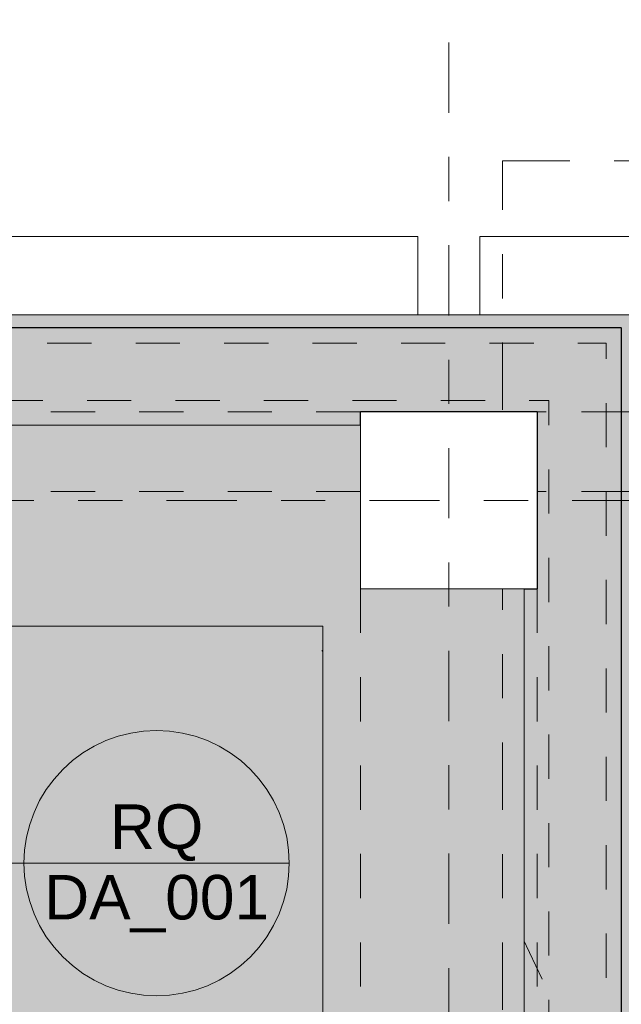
# Model space of a CAD drawing. Header units: metres. Extents: x -180 to 4, y -50 to 6.
# Tile 76 of 256: x -161.19 to -159.83, y -1.59 to 0.64. Entities that reach past the tile are written whole.
import ezdxf

# ---------------------------------------------------------------- set-up
doc = ezdxf.new("R2010")
doc.units = ezdxf.units.M
doc.header["$LTSCALE"] = 0.05
doc.header["$PDMODE"] = 1
doc.header["$PDSIZE"] = -2
for name, pattern in [('ISO-10 Strichpunktlinie', [4.699, 3.048, -0.762, 0.127, -0.762]), ('Linienart-1', [2.116328, 1.058164, -1.058164]), ('Linienart-20', [2.116531, 1.058062, -1.058469]), ('Linienart-53', [5.291531, 3.175, -1.058062, 0.352704, -0.705764]), ('VW-01 Strichlinie kurz', [1.999894, 0.999947, -0.999947])]:
    doc.linetypes.add(name, pattern=pattern)
doc.layers.get('0').update_dxf_attribs({"lineweight": 25})
for name, color, linetype, lineweight, true_color in [('30 -33 Aussenwände- 3 Aussenstützen', 7, 'Continuous', 50, 0x0000dd), ('30 -33 Aussenwände- 7 Fassade_ Elemente', 7, 'Continuous', 9, 0x00aacc), ('30 -35 Decken- 1 Konstruktion-Träger- Stahlbeton', 7, 'Continuous', 13, 0x33aa00), ('30 -36 Dächer- 1 Konstruktion', 7, 'Continuous', 35, 0x6666cc), ('30 -36 Dächer- 3 Dachbeläge', 7, 'Continuous', 15, 0x9999ff), ('30 -36 Dächer- 3 Dachbeläge Gründach', 250, 'Continuous', 9, 0x333333), ('70 -72 Beschriftung- 1 Beschriftung allgemein', 7, 'Continuous', 9, 0xff6633), ('70 -72 Beschriftung- 7 Detailverweise', 7, 'Continuous', 9, 0x00dd00), ('70 -72 Beschriftung- 7 Detailverweise Linie', 7, 'Continuous', 9, 0x00dd00), ('70 -76 Bemaßung- 2 Allgemein', 7, 'Continuous', 5, 0x6666cc)]:
    doc.layers.add(name, color=color, linetype=linetype, lineweight=lineweight, true_color=true_color)
for name, color, linetype, lineweight in [('30 -36 Dächer- 9 Sonstiges zur KG360', 7, 'VW-01 Strichlinie kurz', 9), ('60- 61 allgemeine Ausstattung- 4 Terrassen', 7, 'Continuous', 9), ('70 -71 Achsen- 1 Gebäudeachsen', 7, 'Linienart-53', 18), ('Keine', 7, 'Continuous', 9)]:
    doc.layers.add(name, color=color, linetype=linetype, lineweight=lineweight)
doc.styles.add('Arial', font='arial.ttf')
doc.dimstyles.new('k+k 1_50', dxfattribs={"dimtxt": 0.100689, "dimasz": 0.05302, "dimexe": 0.05, "dimexo": 0.15, "dimgap": 0.01, "dimtad": 1, "dimdec": 3, "dimtxsty": 'Arial', "dimblk": 'VW_SLASH', "dimblk1": 'VW_SLASH', "dimblk2": 'VW_SLASH', "dimcen": 0, "dimdle": 0.05, "dimadec": 3, "dimazin": 0, "dimtfac": 0.75, "dimtdec": 3, "dimtix": 1, "dimtmove": 0, "dimatfit": 0, "dimldrblk": 'VW_SLASH-1', "dimfxl": 0.125, "dimfxlon": 1, "dimfrac": 2, "dimtolj": 1, "dimarcsym": 0})

# ---------------------------------------------------------------- blocks, each defined once
blk = doc.blocks.new('Gruppe-1048')
at = {"color": 255, "linetype": 'Continuous', "lineweight": 5, "transparency": 33554687}
blk.add_wipeout([(-175.811, -0.057), (-159.831, -0.057), (-159.831, -8.697), (-175.811, -8.697)], dxfattribs=at).dxf.layer = '30 -36 Dächer- 1 Konstruktion'
at = {"layer": '30 -36 Dächer- 1 Konstruktion', "color": 7, "linetype": 'Continuous', "lineweight": 5, "transparency": 33554687, "flags": 128}
blk.add_lwpolyline([(-175.811, -0.057), (-159.831, -0.057), (-159.831, -8.697), (-175.811, -8.697)], close=True, dxfattribs=at)
at = {"color": 255, "linetype": 'Continuous', "lineweight": 5, "transparency": 33554687}
blk.add_wipeout([(-175.811, -0.057), (-159.831, -0.057), (-159.831, -8.697), (-175.811, -8.697)], dxfattribs=at).dxf.layer = '30 -36 Dächer- 1 Konstruktion'
at = {"layer": '30 -36 Dächer- 1 Konstruktion', "color": 7, "linetype": 'Continuous', "lineweight": 5, "transparency": 33554687, "flags": 128}
blk.add_lwpolyline([(-175.811, -0.057), (-159.831, -0.057), (-159.831, -8.697), (-175.811, -8.697)], close=True, dxfattribs=at)
at = {"color": 255, "linetype": 'Continuous', "lineweight": 5, "transparency": 33554687}
blk.add_wipeout([(-175.811, -0.057), (-159.831, -0.057), (-159.831, -8.697), (-175.811, -8.697)], dxfattribs=at).dxf.layer = '30 -36 Dächer- 1 Konstruktion'
at = {"layer": '30 -36 Dächer- 1 Konstruktion', "color": 7, "linetype": 'Continuous', "lineweight": 5, "transparency": 33554687, "flags": 128}
blk.add_lwpolyline([(-175.811, -0.057), (-159.831, -0.057), (-159.831, -8.697), (-175.811, -8.697)], close=True, dxfattribs=at)
at = {"color": 255, "linetype": 'Continuous', "lineweight": 5, "transparency": 33554687}
blk.add_wipeout([(-175.811, -0.057), (-159.831, -0.057), (-159.831, -8.697), (-175.811, -8.697)], dxfattribs=at).dxf.layer = '30 -36 Dächer- 1 Konstruktion'
at = {"layer": '30 -36 Dächer- 1 Konstruktion', "color": 7, "linetype": 'Continuous', "lineweight": 5, "transparency": 33554687, "flags": 128}
blk.add_lwpolyline([(-175.811, -0.057), (-159.831, -0.057), (-159.831, -8.697), (-175.811, -8.697)], close=True, dxfattribs=at)
at = {"color": 255, "linetype": 'Continuous', "lineweight": 5, "transparency": 33554687}
blk.add_wipeout([(-175.811, -0.057), (-159.831, -0.057), (-159.831, -8.697), (-175.811, -8.697)], dxfattribs=at).dxf.layer = '30 -36 Dächer- 1 Konstruktion'
at = {"layer": '30 -36 Dächer- 1 Konstruktion', "color": 7, "linetype": 'Continuous', "lineweight": 5, "transparency": 33554687, "flags": 128}
blk.add_lwpolyline([(-175.811, -0.057), (-159.831, -0.057), (-159.831, -8.697), (-175.811, -8.697)], close=True, dxfattribs=at)
blk = doc.blocks.new('Gruppe-3942')
at = {"layer": '30 -33 Aussenwände- 3 Aussenstützen', "linetype": 'Continuous', "lineweight": 9, "transparency": 33554687}
for p, q in [((-160.221, -0.397), (-160.221, -0.497)), ((-160.271, -0.447), (-160.171, -0.447))]:
    blk.add_line(p, q, dxfattribs=at)
blk = doc.blocks.new('Gruppe-3943')
at = {"color": 255, "lineweight": 35, "transparency": 33554687}
blk.add_wipeout([(-160.021, -0.247), (-160.421, -0.247), (-160.421, -0.647), (-160.021, -0.647)], dxfattribs=at).dxf.layer = '30 -33 Aussenwände- 3 Aussenstützen'
at = {"layer": '30 -33 Aussenwände- 3 Aussenstützen', "lineweight": 35, "transparency": 33554687, "flags": 128}
blk.add_lwpolyline([(-160.021, -0.247), (-160.421, -0.247), (-160.421, -0.647), (-160.021, -0.647)], close=True, dxfattribs=at)
at = {"layer": '30 -33 Aussenwände- 3 Aussenstützen', "transparency": 33554687}
blk.add_blockref('Gruppe-3942', (0, 0), dxfattribs=at)
blk = doc.blocks.new('Gruppe-3944')
at = {"layer": '30 -33 Aussenwände- 3 Aussenstützen', "color": 7}
blk.add_blockref('Gruppe-3943', (0, 0), dxfattribs=at)
at = {"layer": '30 -33 Aussenwände- 3 Aussenstützen', "color": 0, "flags": 1}
for tag in ['IFC_UUID', 'instanceID']:
    blk.add_attdef(tag, (-160.421, -0.647), '', height=0.00018, dxfattribs=at)
blk = doc.blocks.new('Gruppe-4408')
at = {"layer": '30 -35 Decken- 1 Konstruktion-Träger- Stahlbeton', "color": 7, "linetype": 'Linienart-20', "lineweight": 13, "transparency": 33554687}
for p, q in [((-152.821, -0.247), (-160.021, -0.247)), ((-152.821, -0.427), (-160.021, -0.427))]:
    blk.add_line(p, q, dxfattribs=at)
at = {"layer": '30 -35 Decken- 1 Konstruktion-Träger- Stahlbeton', "color": 7, "linetype": 'Continuous', "lineweight": 35, "transparency": 33554687, "flags": 128}
blk.add_lwpolyline([(-160.021, -0.427), (-160.021, -0.247)], dxfattribs=at)
at = {"layer": '30 -35 Decken- 1 Konstruktion-Träger- Stahlbeton', "color": 0, "flags": 1}
for tag in ['IFC_UUID', 'instanceID']:
    blk.add_attdef(tag, (-160.021, -0.427), '', height=0.00018, dxfattribs=at)
blk = doc.blocks.new('Gruppe-4409')
at = {"layer": '30 -35 Decken- 1 Konstruktion-Träger- Stahlbeton', "color": 7, "linetype": 'Linienart-20', "lineweight": 13, "transparency": 33554687}
for p, q in [((-160.421, -0.247), (-167.621, -0.247)), ((-160.421, -0.427), (-167.621, -0.427))]:
    blk.add_line(p, q, dxfattribs=at)
at = {"layer": '30 -35 Decken- 1 Konstruktion-Träger- Stahlbeton', "color": 7, "linetype": 'Continuous', "lineweight": 35, "transparency": 33554687, "flags": 128}
blk.add_lwpolyline([(-160.421, -0.427), (-160.421, -0.247)], dxfattribs=at)
at = {"layer": '30 -35 Decken- 1 Konstruktion-Träger- Stahlbeton', "color": 0, "flags": 1}
for tag in ['IFC_UUID', 'instanceID']:
    blk.add_attdef(tag, (-167.621, -0.427), '', height=0.00018, dxfattribs=at)
blk = doc.blocks.new('Gruppe-4419')
at = {"layer": '30 -35 Decken- 1 Konstruktion-Träger- Stahlbeton', "color": 7, "linetype": 'Linienart-20', "lineweight": 13, "transparency": 33554687}
for p, q in [((-160.421, -0.647), (-160.421, -11.497)), ((-160.021, -0.647), (-160.021, -11.497))]:
    blk.add_line(p, q, dxfattribs=at)
at = {"layer": '30 -35 Decken- 1 Konstruktion-Träger- Stahlbeton', "color": 7, "linetype": 'Continuous', "lineweight": 35, "transparency": 33554687, "flags": 128}
blk.add_lwpolyline([(-160.021, -0.647), (-160.421, -0.647)], dxfattribs=at)
at = {"layer": '30 -35 Decken- 1 Konstruktion-Träger- Stahlbeton', "color": 0, "flags": 1}
for tag in ['IFC_UUID', 'instanceID']:
    blk.add_attdef(tag, (-160.421, -11.497), '', height=0.00018, dxfattribs=at)
blk = doc.blocks.new('_03-OG3_Tragwerk (2D)')
at = {"layer": '30 -36 Dächer- 1 Konstruktion', "flags": 128}
blk.add_lwpolyline([(-175.811, -0.057), (-159.831, -0.057), (-159.831, -8.697), (-175.811, -8.697)], close=True, dxfattribs=at)
at = {"layer": '30 -36 Dächer- 1 Konstruktion', "color": 7, "linetype": 'Continuous', "lineweight": 25, "transparency": 33554687}
for points in [[(-175.811, -0.057), (-175.811, -0.057), (-159.831, -0.057), (-159.831, -0.057), (-175.811, -0.057)], [(-159.831, -8.697), (-159.831, -0.057), (-175.811, -0.057), (-175.811, -8.697), (-159.831, -8.697)], [(-175.811, -8.697), (-175.811, -0.057), (-159.831, -0.057), (-159.831, -8.697), (-175.811, -8.697)], [(-159.831, -0.057), (-159.831, -0.057), (-159.831, -8.697), (-159.831, -8.697), (-159.831, -0.057)]]:
    blk.add_lwpolyline(points, dxfattribs=at)
at = {"layer": '30 -36 Dächer- 1 Konstruktion', "color": 7, "linetype": 'Continuous', "lineweight": 5, "transparency": 33554687}
for points in [[(-175.811, -0.057), (-175.811, -0.057), (-159.831, -0.057), (-159.831, -0.057), (-175.811, -0.057)], [(-159.831, -8.697), (-159.831, -0.057), (-175.811, -0.057), (-175.811, -8.697), (-159.831, -8.697)], [(-175.811, -8.697), (-175.811, -0.057), (-159.831, -0.057), (-159.831, -8.697), (-175.811, -8.697)], [(-175.811, -0.057), (-175.811, -0.057), (-159.831, -0.057), (-159.831, -0.057), (-175.811, -0.057)], [(-159.831, -8.697), (-159.831, -0.057), (-175.811, -0.057), (-175.811, -8.697), (-159.831, -8.697)], [(-175.811, -8.697), (-175.811, -0.057), (-159.831, -0.057), (-159.831, -8.697), (-175.811, -8.697)], [(-175.811, -0.057), (-175.811, -0.057), (-159.831, -0.057), (-159.831, -0.057), (-175.811, -0.057)], [(-159.831, -8.697), (-159.831, -0.057), (-175.811, -0.057), (-175.811, -8.697), (-159.831, -8.697)], [(-175.811, -8.697), (-175.811, -0.057), (-159.831, -0.057), (-159.831, -8.697), (-175.811, -8.697)], [(-159.831, -0.057), (-159.831, -0.057), (-159.831, -8.697), (-159.831, -8.697), (-159.831, -0.057)], [(-159.831, -0.057), (-159.831, -0.057), (-159.831, -8.697), (-159.831, -8.697), (-159.831, -0.057)], [(-159.831, -0.057), (-159.831, -0.057), (-159.831, -8.697), (-159.831, -8.697), (-159.831, -0.057)]]:
    blk.add_lwpolyline(points, dxfattribs=at)
at = {"layer": '30 -36 Dächer- 1 Konstruktion', "color": 7, "linetype": 'Continuous', "lineweight": 13, "transparency": 33554687}
for points in [[(-175.811, -0.057), (-175.811, -0.057), (-159.831, -0.057), (-159.831, -0.057), (-175.811, -0.057)], [(-159.831, -8.697), (-159.831, -0.057), (-175.811, -0.057), (-175.811, -8.697), (-159.831, -8.697)], [(-175.811, -8.697), (-175.811, -0.057), (-159.831, -0.057), (-159.831, -8.697), (-175.811, -8.697)], [(-159.831, -0.057), (-159.831, -0.057), (-159.831, -8.697), (-159.831, -8.697), (-159.831, -0.057)]]:
    blk.add_lwpolyline(points, dxfattribs=at)
at = {"layer": '30 -35 Decken- 1 Konstruktion-Träger- Stahlbeton', "color": 7}
blk.add_blockref('Gruppe-1048', (0, 0), dxfattribs=at)
at = {"layer": '30 -33 Aussenwände- 3 Aussenstützen'}
blk.add_blockref('Gruppe-3944', (0, 0), dxfattribs=at)
at = {"layer": '30 -35 Decken- 1 Konstruktion-Träger- Stahlbeton'}
for name in ['Gruppe-4409', 'Gruppe-4408', 'Gruppe-4419']:
    blk.add_blockref(name, (0, 0), dxfattribs=at)
blk = doc.blocks.new('Gruppe-8878')
at = {"color": 255}
blk.add_wipeout([(-160.15099996, 0.14995802), (-152.69099996, 0.14995802), (-152.69099996, -0.02704198), (-160.15099996, -0.02704198)], dxfattribs=at).dxf.layer = '30 -33 Aussenwände- 7 Fassade_ Elemente'
at = {"layer": '30 -33 Aussenwände- 7 Fassade_ Elemente', "flags": 128}
blk.add_lwpolyline([(-160.15099996, 0.14995802), (-152.69099996, 0.14995802), (-152.69099996, -0.02704198), (-160.15099996, -0.02704198)], close=True, dxfattribs=at)
blk = doc.blocks.new('Gruppe-8881')
at = {"layer": '30 -36 Dächer- 9 Sonstiges zur KG360', "color": 9, "lineweight": 5, "true_color": 0xbababa, "flags": 128}
blk.add_lwpolyline([(-162.301, -0.027), (-162.056, -0.0391), (-161.8133, -0.0751), (-161.5753, -0.1347), (-161.3443, -0.2173), (-161.1225, -0.3222), (-160.9121, -0.4484), (-160.715, -0.5945), (-160.5332, -0.7593), (-160.3685, -0.9411), (-160.2223, -1.1381), (-160.0962, -1.3486), (-159.9913, -1.5703), (-159.9086, -1.8013), (-159.849, -2.0393), (-159.813, -2.282), (-159.801, -2.527), (-159.813, -2.7721), (-159.849, -3.0148), (-159.9086, -3.2528), (-159.9913, -3.4838), (-160.0962, -3.7055), (-160.2223, -3.916), (-160.3685, -4.113), (-160.5332, -4.2948), (-160.715, -4.4596), (-160.9121, -4.6057), (-161.1225, -4.7318), (-161.3443, -4.8367), (-161.5753, -4.9194), (-161.8133, -4.979), (-162.056, -5.015), (-162.301, -5.027), (-162.546, -5.015), (-162.7887, -4.979), (-163.0267, -4.9194), (-163.2577, -4.8367), (-163.4795, -4.7318), (-163.6899, -4.6057), (-163.887, -4.4596), (-164.0688, -4.2948), (-164.2335, -4.113), (-164.3797, -3.916), (-164.5058, -3.7055), (-164.6107, -3.4838), (-164.6934, -3.2528), (-164.753, -3.0148), (-164.789, -2.7721), (-164.801, -2.527), (-164.789, -2.282), (-164.753, -2.0393), (-164.6934, -1.8013), (-164.6107, -1.5703), (-164.5058, -1.3486), (-164.3797, -1.1381), (-164.2335, -0.9411), (-164.0688, -0.7593), (-163.887, -0.5945), (-163.6899, -0.4484), (-163.4795, -0.3222), (-163.2577, -0.2173), (-163.0267, -0.1347), (-162.7887, -0.0751), (-162.546, -0.0391)], close=True, dxfattribs=at)
blk = doc.blocks.new('Gruppe-8923')
at = {"layer": '30 -36 Dächer- 3 Dachbeläge Gründach', "linetype": 'Continuous', "lineweight": 0, "true_color": 0xe7eedf, "transparency": 33554687}
blk.add_hatch(color=254, dxfattribs=at).paths.add_polyline_path([(-175.136, -0.732), (-160.506, -0.732), (-160.506, -11.412), (-175.136, -11.412)])
at = {"layer": '30 -36 Dächer- 3 Dachbeläge Gründach', "flags": 128}
blk.add_lwpolyline([(-175.136, -0.732), (-160.506, -0.732), (-160.506, -11.412), (-175.136, -11.412)], close=True, dxfattribs=at)
at = {"color": 255}
blk.add_wipeout([(-167.751, 0.15), (-160.291, 0.15), (-160.291, -0.027), (-167.751, -0.027)], dxfattribs=at).dxf.layer = '30 -33 Aussenwände- 7 Fassade_ Elemente'
at = {"layer": '30 -33 Aussenwände- 7 Fassade_ Elemente', "flags": 128}
blk.add_lwpolyline([(-167.751, 0.15), (-160.291, 0.15), (-160.291, -0.027), (-167.751, -0.027)], close=True, dxfattribs=at)
at = {"layer": 'Keine', "color": 7}
blk.add_blockref('Gruppe-8881', (0, 0), dxfattribs=at)
at = {"color": 255, "lineweight": 9}
blk.add_wipeout([(-160.051, -11.867), (-167.8062, -11.867), (-167.8062, -11.412), (-160.506, -11.412), (-160.506, -0.732), (-167.8062, -0.732), (-167.8062, -0.277), (-160.051, -0.277)], dxfattribs=at).dxf.layer = '30 -36 Dächer- 3 Dachbeläge'
at = {"layer": '30 -36 Dächer- 3 Dachbeläge', "linetype": 'Continuous', "lineweight": 0, "transparency": 33554687}
h = blk.add_hatch(color=254, dxfattribs=at)
h.paths.add_polyline_path([(-175.841, -12.117), (-159.801, -12.117), (-159.801, -0.027), (-175.841, -0.027)])
h.paths.add_polyline_path([(-160.051, -0.277), (-160.051, -11.867), (-175.591, -11.867), (-175.591, -0.277)])
at = {"layer": '30 -36 Dächer- 3 Dachbeläge', "linetype": 'Continuous', "lineweight": 9}
h = blk.add_hatch(dxfattribs=at)
h.set_pattern_fill('{914A209A-ED12-11EE-87B6-5CE', style=0, pattern_type=2)
h.set_pattern_definition([(-22, (-159.863306, -7.597042), (-0.018555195, 0.04226461), [0.000625, -0.061875]), (14, (-159.855057, -7.619718), (-0.03711039, -0.027832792), [0.000625, -0.030625]), (-3.77456, (-159.91382, -7.63415), (-0.01958604, 0.06597403), [0.00028186, -0.09367194]), (-68, (-159.74373, -7.57024), (0.1926424, 0.04408), [0.0002813, -0.0934688]), (96, (-159.87774, -7.661983), (-0.03610527, -0.06319548), [0.0005625, -0.0931875]), (132, (-159.849908, -7.63828), (0.04020292, 0.004123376), [0.0003125, -0.0621875]), (-17, (-159.88186, -7.62178), (0.0930531, 0.02892868), [0.000625, -0.061875]), (-145, (-159.876705, -7.616625), (0.06266964, -0.04009224), [0.000625, -0.061875]), (-137, (-159.89114, -7.613533), (0.0494443, -0.02123569), [0.000625, -0.061875])])
h.paths.add_polyline_path([(-160.051, -0.277), (-175.591, -0.277), (-175.591, -11.867), (-160.051, -11.867)])
h.paths.add_polyline_path([(-175.136, -0.732), (-160.506, -0.732), (-160.506, -11.412), (-175.136, -11.412)])
at = {"layer": '30 -33 Aussenwände- 7 Fassade_ Elemente', "linetype": 'Linienart-1', "flags": 128}
blk.add_lwpolyline([(-175.811, -0.057), (-159.831, -0.057), (-159.831, -12.087), (-175.811, -12.087)], close=True, dxfattribs=at)
at = {"layer": '30 -36 Dächer- 3 Dachbeläge', "flags": 128}
for points in [[(-175.841, -12.117), (-159.801, -12.117), (-159.801, -0.027), (-175.841, -0.027)], [(-160.051, -0.277), (-160.051, -11.867), (-175.591, -11.867), (-175.591, -0.277)]]:
    blk.add_lwpolyline(points, close=True, dxfattribs=at)
at = {"layer": '30 -36 Dächer- 3 Dachbeläge', "lineweight": 9, "flags": 128}
for points in [[(-160.051, -0.277), (-175.591, -0.277), (-175.591, -11.867), (-160.051, -11.867)], [(-175.136, -0.732), (-160.506, -0.732), (-160.506, -11.412), (-175.136, -11.412)]]:
    blk.add_lwpolyline(points, close=True, dxfattribs=at)
at = {"layer": '70 -72 Beschriftung- 7 Detailverweise', "transparency": 33554687}
blk.add_line((-161.5167, -1.2678), (-160.8817, -1.2678), dxfattribs=at)
at = {"layer": '70 -72 Beschriftung- 7 Detailverweise'}
blk.add_line((-161.1817, -1.2678), (-160.5817, -1.2678), dxfattribs=at)
at = {"layer": '70 -72 Beschriftung- 7 Detailverweise', "flags": 128}
blk.add_lwpolyline([(-161.1817, -1.2678), (-161.1803, -1.2384), (-161.176, -1.2093), (-161.1688, -1.1807), (-161.1589, -1.153), (-161.1463, -1.1264), (-161.1312, -1.1011), (-161.1136, -1.0775), (-161.0939, -1.0557), (-161.0721, -1.0359), (-161.0484, -1.0184), (-161.0232, -1.0032), (-160.9965, -0.9906), (-160.9688, -0.9807), (-160.9403, -0.9736), (-160.9111, -0.9692), (-160.8817, -0.9678), (-160.8523, -0.9692), (-160.8232, -0.9736), (-160.7947, -0.9807), (-160.7669, -0.9906), (-160.7403, -1.0032), (-160.7151, -1.0184), (-160.6914, -1.0359), (-160.6696, -1.0557), (-160.6498, -1.0775), (-160.6323, -1.1011), (-160.6172, -1.1264), (-160.6046, -1.153), (-160.5947, -1.1807), (-160.5875, -1.2093), (-160.5832, -1.2384), (-160.5817, -1.2678), (-160.5832, -1.2972), (-160.5875, -1.3263), (-160.5947, -1.3549), (-160.6046, -1.3826), (-160.6172, -1.4092), (-160.6323, -1.4345), (-160.6498, -1.4581), (-160.6696, -1.4799), (-160.6914, -1.4997), (-160.7151, -1.5172), (-160.7403, -1.5324), (-160.7669, -1.545), (-160.7947, -1.5549), (-160.8232, -1.562), (-160.8523, -1.5663), (-160.8817, -1.5678), (-160.9111, -1.5663), (-160.9403, -1.562), (-160.9688, -1.5549), (-160.9965, -1.545), (-161.0232, -1.5324), (-161.0484, -1.5172), (-161.0721, -1.4997), (-161.0939, -1.4799), (-161.1136, -1.4581), (-161.1312, -1.4345), (-161.1463, -1.4092), (-161.1589, -1.3826), (-161.1688, -1.3549), (-161.176, -1.3263), (-161.1803, -1.2972)], close=True, dxfattribs=at)
at = {"layer": '70 -72 Beschriftung- 7 Detailverweise'}
blk.add_point((-160.8817, -1.2678), dxfattribs=at)
at = {"layer": '70 -72 Beschriftung- 7 Detailverweise', "char_height": 0.10069, "line_spacing_factor": 0.96878, "style": 'Arial'}
for s, insert, attachment_point in [('RQ', (-160.8817, -1.2632), 8), ('DA_001', (-160.8817, -1.2945), 2)]:
    blk.add_mtext(s, dxfattribs=dict(at, insert=insert, attachment_point=attachment_point))
blk = doc.blocks.new('_OG3_2D (2D)')
at = {"layer": '30 -33 Aussenwände- 7 Fassade_ Elemente', "flags": 128}
blk.add_lwpolyline([(-175.81099996, -0.05704198), (-159.83099996, -0.05704198), (-159.83099996, -12.08704198), (-175.81099996, -12.08704198)], close=True, dxfattribs=at)
at = {"layer": '70 -72 Beschriftung- 1 Beschriftung allgemein', "color": 7}
blk.add_blockref('Gruppe-8878', (0, 0), dxfattribs=at)
blk.add_blockref('Gruppe-8923', (0, 0), dxfattribs=at)
blk = doc.blocks.new('Gruppe-9593')
at = {"layer": '70 -72 Beschriftung- 7 Detailverweise'}
blk.add_line((-159.3627, 1.0036), (-159.9627, 1.0036), dxfattribs=at)
at = {"layer": '70 -72 Beschriftung- 7 Detailverweise', "flags": 128}
blk.add_lwpolyline([(-159.6627, 0.7036), (-159.6921, 0.705), (-159.7212, 0.7093), (-159.7497, 0.7165), (-159.7775, 0.7264), (-159.8041, 0.739), (-159.8293, 0.7541), (-159.853, 0.7717), (-159.8748, 0.7914), (-159.8946, 0.8132), (-159.9121, 0.8369), (-159.9272, 0.8621), (-159.9398, 0.8888), (-159.9497, 0.9165), (-159.9569, 0.945), (-159.9612, 0.9742), (-159.9627, 1.0036), (-159.9612, 1.033), (-159.9569, 1.0621), (-159.9497, 1.0906), (-159.9398, 1.1184), (-159.9272, 1.145), (-159.9121, 1.1702), (-159.8946, 1.1939), (-159.8748, 1.2157), (-159.853, 1.2355), (-159.8293, 1.253), (-159.8041, 1.2681), (-159.7775, 1.2807), (-159.7497, 1.2906), (-159.7212, 1.2978), (-159.6921, 1.3021), (-159.6627, 1.3036), (-159.6333, 1.3021), (-159.6041, 1.2978), (-159.5756, 1.2906), (-159.5479, 1.2807), (-159.5212, 1.2681), (-159.496, 1.253), (-159.4723, 1.2355), (-159.4505, 1.2157), (-159.4308, 1.1939), (-159.4132, 1.1702), (-159.3981, 1.145), (-159.3855, 1.1184), (-159.3756, 1.0906), (-159.3684, 1.0621), (-159.3641, 1.033), (-159.3627, 1.0036), (-159.3641, 0.9742), (-159.3684, 0.945), (-159.3756, 0.9165), (-159.3855, 0.8888), (-159.3981, 0.8621), (-159.4132, 0.8369), (-159.4308, 0.8132), (-159.4505, 0.7914), (-159.4723, 0.7717), (-159.496, 0.7541), (-159.5212, 0.739), (-159.5479, 0.7264), (-159.5756, 0.7165), (-159.6041, 0.7093), (-159.6333, 0.705)], close=True, dxfattribs=at)
at = {"layer": '70 -72 Beschriftung- 7 Detailverweise'}
blk.add_point((-159.6627, 1.0036), dxfattribs=at)
at = {"layer": '70 -72 Beschriftung- 7 Detailverweise', "line_spacing_factor": 0.96878, "style": 'Arial'}
for s, insert, char_height, attachment_point in [('D', (-159.6627, 1.0081), 0.1007, 8), ('DA_400', (-159.6627, 0.9769), 0.10069, 2)]:
    blk.add_mtext(s, dxfattribs=dict(at, insert=insert, char_height=char_height, attachment_point=attachment_point))
blk = doc.blocks.new('Gruppe-9594')
at = {"layer": '70 -72 Beschriftung- 7 Detailverweise', "transparency": 33554687}
for q in [(-159.6627, 1.0036), (-159.4495, 0.3209)]:
    blk.add_line((-159.6627, 0.5341), q, dxfattribs=at)
at = {"layer": '70 -72 Beschriftung- 7 Detailverweise', "color": 7, "transparency": 33554687}
blk.add_blockref('Gruppe-9593', (0, 0), dxfattribs=at)
blk = doc.blocks.new('VW_SLASH')
at = {"color": 0, "linetype": 'ByBlock', "lineweight": -2, "transparency": 16777216}
blk.add_line((0.943, 0), (-1, 0), dxfattribs=at)
at = {"color": 0, "lineweight": 20, "transparency": 16777216, "flags": 128}
blk.add_lwpolyline([(0.5, 0.5), (-0.5, -0.5)], dxfattribs=at)
blk = doc.blocks.new('*D11054')
at = {"layer": '70 -76 Bemaßung- 2 Allgemein', "color": 0, "lineweight": -2}
for p, q in [((-167.621, 1.775), (-167.621, 1.95)), ((-160.421, 1.775), (-160.421, 1.95)), ((-160.474, 1.9), (-167.568, 1.9))]:
    blk.add_line(p, q, dxfattribs=at)
at = {"layer": 'Defpoints', "color": 0}
for p in [(-167.621, 1.9), (-167.621, -0.247), (-160.421, -0.247)]:
    blk.add_point(p, dxfattribs=at)
at = {"layer": '70 -76 Bemaßung- 2 Allgemein', "color": 0, "lineweight": -2, "xscale": 0.05302001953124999, "yscale": 0.05302001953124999, "zscale": 0.05302001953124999, "rotation": 180}
blk.add_blockref('VW_SLASH', (-167.621, 1.9), dxfattribs=at)
at = {"layer": '70 -76 Bemaßung- 2 Allgemein', "color": 0, "lineweight": -2, "xscale": 0.05302001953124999, "yscale": 0.05302001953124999, "zscale": 0.05302001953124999}
blk.add_blockref('VW_SLASH', (-160.421, 1.9), dxfattribs=at)
at = {"layer": '70 -76 Bemaßung- 2 Allgemein', "color": 0, "insert": (-164.021, 1.9704), "char_height": 0.10069, "attachment_point": 5, "style": 'Arial'}
blk.add_mtext('\\A1;7,20', dxfattribs=at)
blk = doc.blocks.new('VW_SLASH-1')
at = {"color": 0, "linetype": 'ByBlock', "lineweight": -2, "transparency": 16777216}
blk.add_line((0.943, 0), (-1, 0), dxfattribs=at)
at = {"color": 0, "lineweight": 5, "transparency": 16777216, "flags": 128}
blk.add_lwpolyline([(0.5, 0.5), (-0.5, -0.5)], dxfattribs=at)
blk = doc.blocks.new('*D11055')
at = {"layer": '70 -76 Bemaßung- 2 Allgemein', "color": 0, "lineweight": -2}
for p, q in [((-160.221, 2.05), (-160.221, 1.95)), ((-160.421, 1.775), (-160.421, 1.95)), ((-160.274, 1.9), (-160.368, 1.9))]:
    blk.add_line(p, q, dxfattribs=at)
at = {"layer": 'Defpoints', "color": 0}
for p in [(-160.421, 1.9), (-160.221, 1.9), (-160.421, -0.247)]:
    blk.add_point(p, dxfattribs=at)
at = {"layer": '70 -76 Bemaßung- 2 Allgemein', "color": 0, "lineweight": -2, "xscale": 0.05302001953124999, "yscale": 0.05302001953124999, "zscale": 0.05302001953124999, "rotation": 180}
blk.add_blockref('VW_SLASH', (-160.421, 1.9), dxfattribs=at)
at = {"layer": '70 -76 Bemaßung- 2 Allgemein', "color": 0, "lineweight": -2, "xscale": 0.05302001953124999, "yscale": 0.05302001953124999, "zscale": 0.05302001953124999}
blk.add_blockref('VW_SLASH', (-160.221, 1.9), dxfattribs=at)
at = {"layer": '70 -76 Bemaßung- 2 Allgemein', "color": 0, "insert": (-160.321, 1.9614), "char_height": 0.10069, "attachment_point": 5, "style": 'Arial'}
blk.add_mtext('\\A1;20', dxfattribs=at)
blk = doc.blocks.new('*D11056')
at = {"layer": '70 -76 Bemaßung- 2 Allgemein', "color": 0, "lineweight": -2}
for p, q in [((-160.221, 2.05), (-160.221, 1.95)), ((-160.021, 1.775), (-160.021, 1.95)), ((-160.074, 1.9), (-160.168, 1.9))]:
    blk.add_line(p, q, dxfattribs=at)
at = {"layer": 'Defpoints', "color": 0}
for p in [(-160.221, 1.9), (-160.221, 1.9), (-160.021, -0.247)]:
    blk.add_point(p, dxfattribs=at)
at = {"layer": '70 -76 Bemaßung- 2 Allgemein', "color": 0, "lineweight": -2, "xscale": 0.05302001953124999, "yscale": 0.05302001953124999, "zscale": 0.05302001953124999, "rotation": 180}
blk.add_blockref('VW_SLASH', (-160.221, 1.9), dxfattribs=at)
at = {"layer": '70 -76 Bemaßung- 2 Allgemein', "color": 0, "lineweight": -2, "xscale": 0.05302001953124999, "yscale": 0.05302001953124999, "zscale": 0.05302001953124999}
blk.add_blockref('VW_SLASH', (-160.021, 1.9), dxfattribs=at)
at = {"layer": '70 -76 Bemaßung- 2 Allgemein', "color": 0, "insert": (-160.121, 1.9614), "char_height": 0.10069, "attachment_point": 5, "style": 'Arial'}
blk.add_mtext('\\A1;20', dxfattribs=at)
blk = doc.blocks.new('*D11057')
at = {"layer": '70 -76 Bemaßung- 2 Allgemein', "color": 0, "lineweight": -2}
for p, q in [((-160.021, 1.775), (-160.021, 1.95)), ((-159.831, 1.775), (-159.831, 1.95)), ((-159.884, 1.9), (-159.968, 1.9))]:
    blk.add_line(p, q, dxfattribs=at)
at = {"layer": 'Defpoints', "color": 0}
for p in [(-160.021, 1.9), (-159.831, -0.057), (-160.021, -0.247)]:
    blk.add_point(p, dxfattribs=at)
at = {"layer": '70 -76 Bemaßung- 2 Allgemein', "color": 0, "lineweight": -2, "xscale": 0.05302001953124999, "yscale": 0.05302001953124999, "zscale": 0.05302001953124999, "rotation": 180}
blk.add_blockref('VW_SLASH', (-160.021, 1.9), dxfattribs=at)
at = {"layer": '70 -76 Bemaßung- 2 Allgemein', "color": 0, "lineweight": -2, "xscale": 0.05302001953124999, "yscale": 0.05302001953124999, "zscale": 0.05302001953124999}
blk.add_blockref('VW_SLASH', (-159.831, 1.9), dxfattribs=at)
at = {"layer": '70 -76 Bemaßung- 2 Allgemein', "color": 0, "insert": (-159.926, 1.9614), "char_height": 0.10069, "attachment_point": 5, "style": 'Arial'}
blk.add_mtext('\\A1;19', dxfattribs=at)
blk = doc.blocks.new('*D11058')
at = {"layer": '70 -76 Bemaßung- 2 Allgemein', "color": 0, "lineweight": -2}
for p, q in [((-159.831, 1.775), (-159.831, 1.95)), ((-159.624, 1.775), (-159.624, 1.95)), ((-159.884, 1.9), (-159.937, 1.9)), ((-159.624, 1.9), (-159.831, 1.9)), ((-159.571, 1.9), (-159.518, 1.9))]:
    blk.add_line(p, q, dxfattribs=at)
at = {"layer": 'Defpoints', "color": 0}
for p in [(-159.831, 1.9), (-159.831, -0.057), (-159.624, -0.487)]:
    blk.add_point(p, dxfattribs=at)
at = {"layer": '70 -76 Bemaßung- 2 Allgemein', "color": 0, "lineweight": -2, "xscale": 0.05302001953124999, "yscale": 0.05302001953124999, "zscale": 0.05302001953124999}
blk.add_blockref('VW_SLASH', (-159.831, 1.9), dxfattribs=at)
at = {"layer": '70 -76 Bemaßung- 2 Allgemein', "color": 0, "lineweight": -2, "xscale": 0.05302001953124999, "yscale": 0.05302001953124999, "zscale": 0.05302001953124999, "rotation": 180}
blk.add_blockref('VW_SLASH', (-159.624, 1.9), dxfattribs=at)
at = {"layer": '70 -76 Bemaßung- 2 Allgemein', "color": 0, "insert": (-159.505, 1.9909), "char_height": 0.100689, "attachment_point": 5, "style": 'Arial'}
blk.add_mtext('\\A1;20\\S7^ ;', dxfattribs=at)
blk = doc.blocks.new('*D11357')
at = {"layer": '70 -76 Bemaßung- 2 Allgemein', "color": 0, "lineweight": -2}
for p, q in [((-167.621, 1.275), (-167.621, 1.45)), ((-160.421, 1.275), (-160.421, 1.45)), ((-160.474, 1.4), (-167.568, 1.4))]:
    blk.add_line(p, q, dxfattribs=at)
at = {"layer": 'Defpoints', "color": 0}
for p in [(-167.621, 1.4), (-167.621, -0.647), (-160.421, -0.647)]:
    blk.add_point(p, dxfattribs=at)
at = {"layer": '70 -76 Bemaßung- 2 Allgemein', "color": 0, "lineweight": -2, "xscale": 0.05302001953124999, "yscale": 0.05302001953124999, "zscale": 0.05302001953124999, "rotation": 180}
blk.add_blockref('VW_SLASH', (-167.621, 1.4), dxfattribs=at)
at = {"layer": '70 -76 Bemaßung- 2 Allgemein', "color": 0, "lineweight": -2, "xscale": 0.05302001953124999, "yscale": 0.05302001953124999, "zscale": 0.05302001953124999}
blk.add_blockref('VW_SLASH', (-160.421, 1.4), dxfattribs=at)
at = {"layer": '70 -76 Bemaßung- 2 Allgemein', "color": 0, "insert": (-164.021, 1.4704), "char_height": 0.10069, "attachment_point": 5, "style": 'Arial'}
blk.add_mtext('\\A1;7,20', dxfattribs=at)
blk = doc.blocks.new('*D11358')
at = {"layer": '70 -76 Bemaßung- 2 Allgemein', "color": 0, "lineweight": -2}
for p, q in [((-160.221, 1.55), (-160.221, 1.45)), ((-160.421, 1.275), (-160.421, 1.45)), ((-160.274, 1.4), (-160.368, 1.4))]:
    blk.add_line(p, q, dxfattribs=at)
at = {"layer": 'Defpoints', "color": 0}
for p in [(-160.421, 1.4), (-160.221, 1.4), (-160.421, -0.647)]:
    blk.add_point(p, dxfattribs=at)
at = {"layer": '70 -76 Bemaßung- 2 Allgemein', "color": 0, "lineweight": -2, "xscale": 0.05302001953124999, "yscale": 0.05302001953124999, "zscale": 0.05302001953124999, "rotation": 180}
blk.add_blockref('VW_SLASH', (-160.421, 1.4), dxfattribs=at)
at = {"layer": '70 -76 Bemaßung- 2 Allgemein', "color": 0, "lineweight": -2, "xscale": 0.05302001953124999, "yscale": 0.05302001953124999, "zscale": 0.05302001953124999}
blk.add_blockref('VW_SLASH', (-160.221, 1.4), dxfattribs=at)
at = {"layer": '70 -76 Bemaßung- 2 Allgemein', "color": 0, "insert": (-160.321, 1.4614), "char_height": 0.10069, "attachment_point": 5, "style": 'Arial'}
blk.add_mtext('\\A1;20', dxfattribs=at)
blk = doc.blocks.new('*D11359')
at = {"layer": '70 -76 Bemaßung- 2 Allgemein', "color": 0, "lineweight": -2}
for p, q in [((-160.221, 1.55), (-160.221, 1.45)), ((-160.021, 1.275), (-160.021, 1.45)), ((-160.074, 1.4), (-160.168, 1.4))]:
    blk.add_line(p, q, dxfattribs=at)
at = {"layer": 'Defpoints', "color": 0}
for p in [(-160.221, 1.4), (-160.221, 1.4), (-160.021, -0.647)]:
    blk.add_point(p, dxfattribs=at)
at = {"layer": '70 -76 Bemaßung- 2 Allgemein', "color": 0, "lineweight": -2, "xscale": 0.05302001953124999, "yscale": 0.05302001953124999, "zscale": 0.05302001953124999, "rotation": 180}
blk.add_blockref('VW_SLASH', (-160.221, 1.4), dxfattribs=at)
at = {"layer": '70 -76 Bemaßung- 2 Allgemein', "color": 0, "lineweight": -2, "xscale": 0.05302001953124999, "yscale": 0.05302001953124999, "zscale": 0.05302001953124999}
blk.add_blockref('VW_SLASH', (-160.021, 1.4), dxfattribs=at)
at = {"layer": '70 -76 Bemaßung- 2 Allgemein', "color": 0, "insert": (-160.121, 1.4614), "char_height": 0.10069, "attachment_point": 5, "style": 'Arial'}
blk.add_mtext('\\A1;20', dxfattribs=at)
blk = doc.blocks.new('*D11360')
at = {"layer": '70 -76 Bemaßung- 2 Allgemein', "color": 0, "lineweight": -2}
for p, q in [((-160.021, 1.275), (-160.021, 1.45)), ((-152.821, 1.275), (-152.821, 1.45)), ((-152.874, 1.4), (-159.968, 1.4))]:
    blk.add_line(p, q, dxfattribs=at)
at = {"layer": 'Defpoints', "color": 0}
for p in [(-160.021, 1.4), (-160.021, -0.647), (-152.821, -0.647)]:
    blk.add_point(p, dxfattribs=at)
at = {"layer": '70 -76 Bemaßung- 2 Allgemein', "color": 0, "lineweight": -2, "xscale": 0.05302001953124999, "yscale": 0.05302001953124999, "zscale": 0.05302001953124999, "rotation": 180}
blk.add_blockref('VW_SLASH', (-160.021, 1.4), dxfattribs=at)
at = {"layer": '70 -76 Bemaßung- 2 Allgemein', "color": 0, "lineweight": -2, "xscale": 0.05302001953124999, "yscale": 0.05302001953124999, "zscale": 0.05302001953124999}
blk.add_blockref('VW_SLASH', (-152.821, 1.4), dxfattribs=at)
at = {"layer": '70 -76 Bemaßung- 2 Allgemein', "color": 0, "insert": (-156.421, 1.4704), "char_height": 0.10069, "attachment_point": 5, "style": 'Arial'}
blk.add_mtext('\\A1;7,20', dxfattribs=at)
blk = doc.blocks.new('_Achsen (3D)')
at = {"layer": '70 -71 Achsen- 1 Gebäudeachsen', "transparency": 33554687}
for p, q in [((-160.221, 3.8), (-160.221, -46.172)), ((-179.668, -0.447), (3.826, -0.447))]:
    blk.add_line(p, q, dxfattribs=at)
blk = doc.blocks.new('Gruppe-9725')
at = {"layer": '70 -76 Bemaßung- 2 Allgemein'}
for base, p1, p2, text, picture, middle in [((-160.42099996, 1.89995802), (-160.22099996, 1.89995802), (-160.42099996, -0.24704198), '20', '*D11055', (-160.32099996, 1.96135958)), ((-160.22099996, 1.89995802), (-160.02099996, -0.24704198), (-160.22099996, 1.89995802), '20', '*D11056', (-160.12099996, 1.96135958)), ((-167.62099996, 1.89995802), (-160.42099996, -0.24704198), (-167.62099996, -0.24704198), '7,20', '*D11054', (-164.02099996, 1.97042156)), ((-160.02099996, 1.89995802), (-159.83099996, -0.05704198), (-160.02099996, -0.24704198), '19', '*D11057', (-159.92599996, 1.96135958))]:
    dim = blk.add_linear_dim(base=base, p1=p1, p2=p2, text=text, dimstyle='k+k 1_50', override={"dimtxt": 0.100689, "dimgap": 0.01, "dimdec": 8, "dimpost": '<>', "dimtxsty": 'Arial', "dimtmove": 2}, dxfattribs=at)
    dim.commit()
    dim.dimension.update_dxf_attribs({"geometry": picture, "text_midpoint": middle})
dim = blk.add_linear_dim(base=(-159.83099996, 1.89995802), p1=(-159.62399996, -0.48704198), p2=(-159.83099996, -0.05704198), text='20\\S7^ ;', dimstyle='k+k 1_50', override={"dimtxt": 0.100689, "dimgap": 0.01, "dimdec": 8, "dimpost": '<>', "dimtxsty": 'Arial', "dimtix": 0, "dimtmove": 2}, dxfattribs=at)
dim.commit()
dim.dimension.update_dxf_attribs({"geometry": '*D11058', "text_midpoint": (-159.505, 1.99092052), "dimtype": 160})
blk = doc.blocks.new('Gruppe-9729')
at = {"layer": '70 -76 Bemaßung- 2 Allgemein'}
for base, p1, p2, text, picture, middle in [((-160.42099996, 1.39995802), (-160.22099996, 1.39995802), (-160.42099996, -0.64704198), '20', '*D11358', (-160.32099996, 1.46135958)), ((-160.22099996, 1.39995802), (-160.02099996, -0.64704198), (-160.22099996, 1.39995802), '20', '*D11359', (-160.12099996, 1.46135958)), ((-167.62099996, 1.39995802), (-160.42099996, -0.64704198), (-167.62099996, -0.64704198), '7,20', '*D11357', (-164.02099996, 1.47042156)), ((-160.02099996, 1.39995802), (-152.82099996, -0.64704198), (-160.02099996, -0.64704198), '7,20', '*D11360', (-156.42099996, 1.47042156))]:
    dim = blk.add_linear_dim(base=base, p1=p1, p2=p2, text=text, dimstyle='k+k 1_50', override={"dimtxt": 0.100689, "dimgap": 0.01, "dimdec": 8, "dimpost": '<>', "dimtxsty": 'Arial', "dimtmove": 2}, dxfattribs=at)
    dim.commit()
    dim.dimension.update_dxf_attribs({"geometry": picture, "text_midpoint": middle})
blk = doc.blocks.new('_OG3_2D Bemaßung_ Beschriftung (2D)')
at = {"layer": '30 -33 Aussenwände- 7 Fassade_ Elemente', "linetype": 'Linienart-1', "flags": 128}
for points in [[(-175.77699996, -0.09104198), (-175.77699996, -12.05304198), (-159.86499996, -12.05304198), (-159.86499996, -0.09104198)], [(-175.64699996, -0.22104198), (-175.64699996, -11.92304198), (-159.99499996, -11.92304198), (-159.99499996, -0.22104198)]]:
    blk.add_lwpolyline(points, close=True, dxfattribs=at)
at = {"layer": '70 -72 Beschriftung- 7 Detailverweise Linie', "linetype": 'ISO-10 Strichpunktlinie', "flags": 128}
blk.add_lwpolyline([(-160.09955125, 0.3208767), (-99.01, 0.3208767), (-99.01, -12.16), (-160.09955125, -12.16)], close=True, dxfattribs=at)
at = {"layer": '70 -72 Beschriftung- 7 Detailverweise'}
blk.add_blockref('Gruppe-9594', (0, 0), dxfattribs=at)
at = {"color": 255}
blk.add_wipeout([(-160.42099996, -0.24704198), (-160.02099996, -0.24704198), (-160.02099996, -0.64704198), (-160.42099996, -0.64704198)], dxfattribs=at).dxf.layer = '60- 61 allgemeine Ausstattung- 4 Terrassen'
at = {"layer": '60- 61 allgemeine Ausstattung- 4 Terrassen', "linetype": 'Linienart-1'}
for p, q in [((-160.42099996, -0.24704198), (-167.62099996, -0.24704198)), ((-159.80099996, -0.24704198), (-160.02099996, -0.24704198)), ((-160.42099996, -0.42704198), (-167.62099996, -0.42704198)), ((-159.80099996, -0.42704198), (-160.02099996, -0.42704198)), ((-160.42099996, -0.64704198), (-160.42099996, -11.49704198)), ((-160.02099996, -0.64704198), (-160.02099996, -11.49704198))]:
    blk.add_line(p, q, dxfattribs=at)
at = {"layer": '60- 61 allgemeine Ausstattung- 4 Terrassen', "flags": 128}
blk.add_lwpolyline([(-160.42099996, -0.24704198), (-160.02099996, -0.24704198), (-160.02099996, -0.64704198), (-160.42099996, -0.64704198)], close=True, dxfattribs=at)
at = {"layer": '70 -76 Bemaßung- 2 Allgemein'}
for name in ['Gruppe-9725', 'Gruppe-9729']:
    blk.add_blockref(name, (0, 0), dxfattribs=at)

msp = doc.modelspace()

# ---------------------------------------------------------------- block references
at = {"layer": 'Keine', "color": 1}
msp.add_blockref('_03-OG3_Tragwerk (2D)', (0, 0), dxfattribs=at)

# ---------------------------------------------------------------- next in the draw order: block references
msp.add_blockref('_OG3_2D (2D)', (0, 0), dxfattribs=at)

# ---------------------------------------------------------------- next in the draw order: block references
msp.add_blockref('_OG3_2D Bemaßung_ Beschriftung (2D)', (0, 0), dxfattribs=at)

# ---------------------------------------------------------------- next in the draw order: block references
msp.add_blockref('_Achsen (3D)', (0, 0), dxfattribs=at)

doc.saveas('drawing.dxf')
